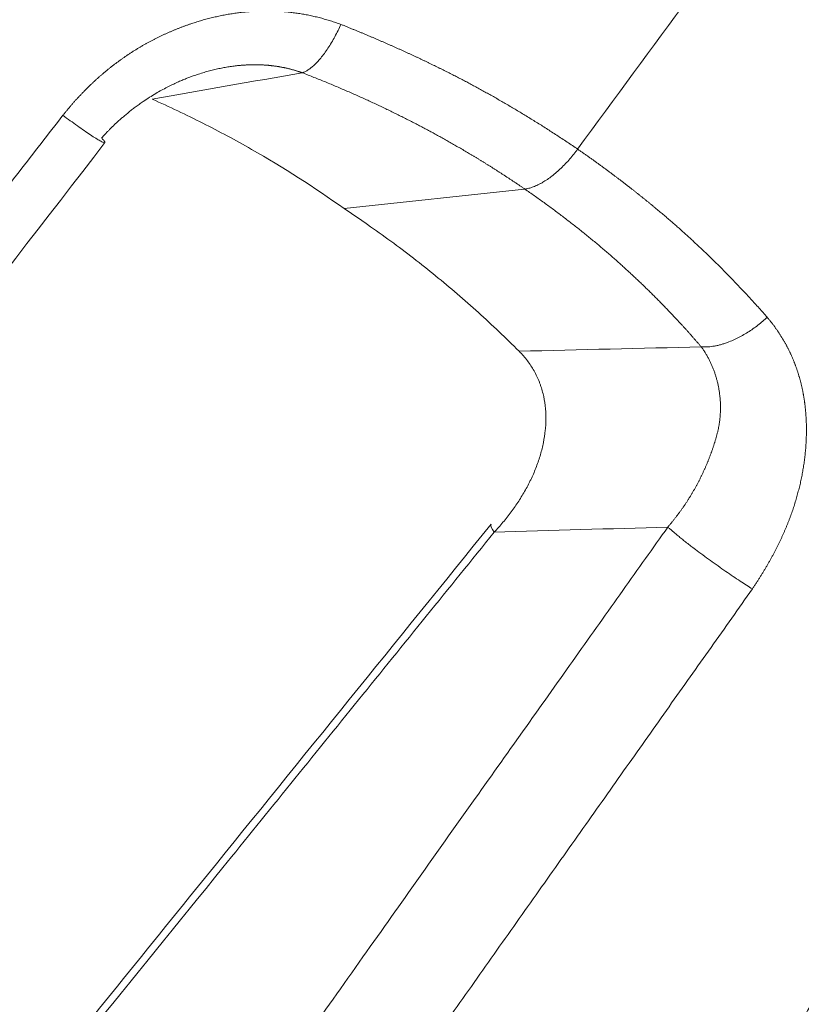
# Model space of a CAD drawing. Header units: millimetres. Extents: x 0 to 594, y 0 to 420.
# Tile 130 of 256: x 220.95 to 222.02, y 315.89 to 317.24. Entities that reach past the tile are written whole.
import ezdxf

# ---------------------------------------------------------------- set-up
doc = ezdxf.new("R2010")
doc.units = ezdxf.units.MM
doc.layers.add('1', color=7, linetype='Continuous', true_color=0xffffff)

msp = doc.modelspace()

# ---------------------------------------------------------------- linework, layer by layer
at = {"layer": '1', "color": 155, "linetype": 'Continuous', "lineweight": 18}
msp.add_line((221.643, 317.0118), (221.3952, 316.9849), dxfattribs=at)
at = {"layer": '1', "color": 155, "linetype": 'Continuous', "lineweight": 13}
msp.add_ellipse((218.5069, 310.604), major_axis=(0.0064, -8.51), ratio=0.848592, start_param=2.244558, end_param=3.648116, dxfattribs=at)
at = {"layer": '1', "color": 155, "linetype": 'Continuous', "lineweight": 18}
msp.add_ellipse((221.6476, 316.5106), major_axis=(-0.0505, 0.0409), ratio=0.175783, start_param=0.021314, end_param=0.567058, dxfattribs=at)
for points, knots in [([(225.7308, 310.666), (225.7308, 310.7834), (225.7237, 311.179), (225.6663, 311.8518), (225.5291, 312.6743), (225.3235, 313.4786), (225.0521, 314.2571), (224.717, 315.0028), (224.321, 315.7085), (223.8678, 316.3677), (223.3613, 316.9741), (222.8064, 317.5218), (222.2083, 318.0056), (221.5728, 318.4209), (220.9061, 318.764), (220.2147, 319.0319), (219.5052, 319.2223), (218.7843, 319.3341), (218.0586, 319.3666), (217.3345, 319.3198), (216.6186, 319.1945), (215.9168, 318.9922), (215.2358, 318.7139), (214.7181, 318.439), (214.4311, 318.2556), (214.3546, 318.2045)], [0, 0, 0, 0, 0.019546, 0.066006, 0.112492, 0.158986, 0.205482, 0.251967, 0.298427, 0.344843, 0.391192, 0.437447, 0.483582, 0.529572, 0.575399, 0.621057, 0.666552, 0.711905, 0.75715, 0.802334, 0.847495, 0.892678, 0.93793, 0.983291, 1, 1, 1, 1]), ([(221.4661, 317.8589), (221.4925, 317.8512), (221.5186, 317.843), (221.5701, 317.8257), (221.5957, 317.8165), (221.6462, 317.7972), (221.6712, 317.787), (221.7207, 317.7657), (221.7697, 317.7435), (221.8419, 317.7072), (221.9128, 317.668), (221.9824, 317.6259), (222.028, 317.5958), (222.0619, 317.5725), (222.0787, 317.5607), (222.0954, 317.5486), (222.1038, 317.5425), (222.1066, 317.5405), (222.1121, 317.5364), (222.137, 317.5179), (222.1833, 317.4819), (222.2467, 317.4287), (222.3082, 317.373), (222.3478, 317.3342), (222.3867, 317.2946), (222.4058, 317.2744), (222.4432, 317.2332), (222.4616, 317.2121), (222.4975, 317.1693), (222.5151, 317.1474), (222.5322, 317.1251)], [0, 0, 0, 0, 0.0625, 0.0625, 0.125, 0.125, 0.1875, 0.1875, 0.25, 0.3125, 0.375, 0.4375, 0.5, 0.5, 0.53125, 0.546875, 0.546875, 0.554688, 0.554688, 0.5625, 0.625, 0.6875, 0.75, 0.8125, 0.8125, 0.875, 0.875, 0.9375, 0.9375, 1, 1, 1, 1]), ([(221.2686, 317.1825), (221.2682, 317.1824), (221.2673, 317.1824), (221.2659, 317.1824), (221.2644, 317.1823), (221.2629, 317.1823), (221.2614, 317.1822), (221.2599, 317.1821), (221.2584, 317.182), (221.2569, 317.1819), (221.2554, 317.1818), (221.2539, 317.1817), (221.2507, 317.1814), (221.2458, 317.1809), (221.239, 317.18), (221.2321, 317.1788), (221.225, 317.1775), (221.2178, 317.1759), (221.2105, 317.1741), (221.203, 317.172), (221.1955, 317.1696), (221.1889, 317.1674), (221.1832, 317.1653), (221.1781, 317.1633), (221.1724, 317.161), (221.1662, 317.1583), (221.1594, 317.1551), (221.1522, 317.1515), (221.1445, 317.1475), (221.1365, 317.1429), (221.128, 317.1377), (221.1204, 317.1327), (221.1139, 317.1281), (221.1086, 317.1243), (221.1036, 317.1205), (221.0989, 317.1167), (221.0945, 317.113), (221.0902, 317.1094), (221.0863, 317.1059), (221.0825, 317.1025), (221.079, 317.0992), (221.0758, 317.096), (221.0727, 317.0929), (221.0698, 317.09), (221.0672, 317.0871), (221.0647, 317.0845), (221.0631, 317.0827), (221.0623, 317.0818)], [0, 0, 0, 0, 0.005347, 0.011705, 0.018058, 0.024405, 0.030747, 0.037084, 0.043415, 0.049741, 0.056061, 0.062376, 0.068685, 0.096839, 0.125724, 0.155339, 0.185682, 0.216748, 0.248533, 0.281031, 0.314233, 0.348131, 0.368493, 0.391617, 0.417495, 0.446116, 0.477464, 0.511517, 0.548246, 0.587615, 0.629579, 0.674083, 0.702954, 0.730778, 0.75756, 0.783303, 0.808015, 0.831701, 0.854369, 0.876026, 0.896681, 0.91634, 0.935012, 0.952707, 0.96943, 0.985192, 1, 1, 1, 1]), ([(221.1319, 317.1352), (221.1554, 317.1247), (221.1785, 317.1138), (221.2239, 317.0908), (221.2462, 317.0788), (221.3121, 317.0412), (221.3544, 317.0141), (221.3952, 316.9849)], [0, 0, 0, 0, 0.25, 0.25, 0.5, 0.5, 1, 1, 1, 1]), ([(218.4474, 313.6686), (218.5067, 313.7459), (218.6481, 313.9301), (218.85, 314.1931), (219.0549, 314.46), (219.2411, 314.7024), (219.43, 314.9484), (219.6325, 315.2119), (219.846, 315.4897), (220.0636, 315.7728), (220.307, 316.0892), (220.639, 316.5206), (220.9038, 316.8641), (221.067, 317.0755)], [0, 0, 0, 0, 0.068055, 0.162072, 0.231417, 0.302927, 0.375424, 0.447923, 0.53491, 0.619977, 0.697181, 0.813559, 1, 1, 1, 1]), ([(221.3952, 316.9849), (221.4006, 316.9813), (221.4061, 316.9776), (221.4169, 316.9703), (221.4222, 316.9666), (221.4383, 316.9554), (221.4701, 316.9327), (221.5008, 316.9089), (221.5408, 316.8763), (221.5604, 316.8595), (221.5986, 316.8249), (221.6173, 316.8072), (221.6355, 316.789)], [0, 0, 0, 0, 0.0625, 0.0625, 0.125, 0.125, 0.25, 0.5, 0.5, 0.75, 0.75, 1, 1, 1, 1]), ([(221.6355, 316.789), (221.6396, 316.7849), (221.6434, 316.7805), (221.6502, 316.7715), (221.6563, 316.7621), (221.6611, 316.752), (221.6635, 316.746), (221.6637, 316.7454), (221.6642, 316.7441), (221.6649, 316.7421), (221.6665, 316.7374), (221.6676, 316.7334), (221.6696, 316.7253), (221.6706, 316.7198), (221.6719, 316.7087), (221.6722, 316.7031), (221.6722, 316.696), (221.6722, 316.6946), (221.6722, 316.6925), (221.6721, 316.6918), (221.6721, 316.6903), (221.6719, 316.6868), (221.6717, 316.6832), (221.6708, 316.6748), (221.6699, 316.6692), (221.6677, 316.658), (221.6664, 316.6525), (221.6631, 316.6415), (221.6613, 316.636), (221.6571, 316.6251), (221.6548, 316.6197), (221.6517, 316.613), (221.651, 316.6117), (221.6497, 316.609), (221.6477, 316.605), (221.6456, 316.6011), (221.6412, 316.5933), (221.6381, 316.5882), (221.6316, 316.5782), (221.6248, 316.5683), (221.6135, 316.554), (221.6053, 316.5448), (221.6011, 316.5403)], [0, 0, 0, 0, 0.0625, 0.0625, 0.125, 0.1875, 0.1875, 0.195313, 0.195313, 0.203125, 0.21875, 0.25, 0.25, 0.3125, 0.3125, 0.375, 0.375, 0.390625, 0.390625, 0.398438, 0.398438, 0.40625, 0.4375, 0.4375, 0.5, 0.5, 0.5625, 0.5625, 0.625, 0.625, 0.6875, 0.6875, 0.703125, 0.703125, 0.71875, 0.75, 0.75, 0.8125, 0.8125, 0.875, 0.9375, 1, 1, 1, 1]), ([(220.0252, 312.3535), (220.0305, 312.3629), (220.0421, 312.3834), (220.0599, 312.4151), (220.0787, 312.4484), (220.0976, 312.4818), (220.1165, 312.5153), (220.1354, 312.5489), (220.1544, 312.5826), (220.1735, 312.6163), (220.1926, 312.6501), (220.2117, 312.684), (220.2309, 312.718), (220.2502, 312.752), (220.2695, 312.7861), (220.2888, 312.8203), (220.3082, 312.8546), (220.3277, 312.8889), (220.3472, 312.9234), (220.3667, 312.9579), (220.3863, 312.9925), (220.4059, 313.0271), (220.4256, 313.0619), (220.4454, 313.0967), (220.4652, 313.1316), (220.485, 313.1665), (220.5049, 313.2016), (220.5248, 313.2367), (220.5448, 313.2719), (220.5648, 313.3072), (220.5849, 313.3426), (220.6051, 313.378), (220.6252, 313.4135), (220.6455, 313.4491), (220.6657, 313.4848), (220.6861, 313.5205), (220.7064, 313.5563), (220.7269, 313.5922), (220.7473, 313.6282), (220.7678, 313.6643), (220.7884, 313.7004), (220.809, 313.7366), (220.8297, 313.7729), (220.8504, 313.8093), (220.8712, 313.8457), (220.892, 313.8822), (220.9128, 313.9188), (220.9337, 313.9555), (220.9547, 313.9923), (220.9838, 314.0433), (221.021, 314.1086), (221.0664, 314.1881), (221.1117, 314.2677), (221.1571, 314.3472), (221.2024, 314.4267), (221.2478, 314.5062), (221.2931, 314.5857), (221.3384, 314.6653), (221.3838, 314.7448), (221.4291, 314.8243), (221.4745, 314.9038), (221.5198, 314.9833), (221.5652, 315.0628), (221.6105, 315.1424), (221.6558, 315.2219), (221.6937, 315.2883), (221.724, 315.3415), (221.7468, 315.3815), (221.7696, 315.4215), (221.7923, 315.4613), (221.8149, 315.5011), (221.8374, 315.5408), (221.8599, 315.5803), (221.8823, 315.6198), (221.9046, 315.6592), (221.9269, 315.6985), (221.9491, 315.7377), (221.9712, 315.7768), (221.9933, 315.8158), (222.0153, 315.8547), (222.0372, 315.8935), (222.0591, 315.9322), (222.0809, 315.9708), (222.1026, 316.0094), (222.1243, 316.0478), (222.1459, 316.0861), (222.1674, 316.1244), (222.1889, 316.1625), (222.2103, 316.2006), (222.2316, 316.2385), (222.2529, 316.2764), (222.2741, 316.3141), (222.2953, 316.3518), (222.3163, 316.3894), (222.3373, 316.4268), (222.3583, 316.4642), (222.3792, 316.5015), (222.4, 316.5387), (222.4138, 316.5634), (222.4208, 316.5758)], [0, 0, 0, 0, 0.006697, 0.014571, 0.022464, 0.030375, 0.038304, 0.046252, 0.054219, 0.062204, 0.070208, 0.078231, 0.086272, 0.094331, 0.102409, 0.110506, 0.118622, 0.126755, 0.134908, 0.143079, 0.151269, 0.159477, 0.167704, 0.17595, 0.184214, 0.192497, 0.200798, 0.209118, 0.217457, 0.225814, 0.23419, 0.242584, 0.250997, 0.259429, 0.26788, 0.276349, 0.284836, 0.293343, 0.301868, 0.310411, 0.318974, 0.327555, 0.336154, 0.344773, 0.35341, 0.362065, 0.37074, 0.379433, 0.388144, 0.396875, 0.415724, 0.434573, 0.453421, 0.47227, 0.491118, 0.509966, 0.528814, 0.547662, 0.56651, 0.585357, 0.604204, 0.623051, 0.641898, 0.660744, 0.679591, 0.698437, 0.707951, 0.717441, 0.726908, 0.736352, 0.745772, 0.755169, 0.764542, 0.773892, 0.783218, 0.792522, 0.801801, 0.811057, 0.82029, 0.829499, 0.838685, 0.847847, 0.856986, 0.866101, 0.875193, 0.884261, 0.893306, 0.902327, 0.911324, 0.920298, 0.929248, 0.938175, 0.947078, 0.955958, 0.964813, 0.973646, 0.982454, 0.991239, 1, 1, 1, 1]), ([(222.437, 316.58), (222.4305, 316.5685), (222.4176, 316.5454), (222.3981, 316.5108), (222.3785, 316.4761), (222.3588, 316.4412), (222.3391, 316.4063), (222.3194, 316.3712), (222.2995, 316.336), (222.2796, 316.3007), (222.2596, 316.2654), (222.2396, 316.2299), (222.2194, 316.1942), (222.1992, 316.1585), (222.179, 316.1227), (222.1586, 316.0867), (222.1382, 316.0507), (222.1178, 316.0145), (222.0972, 315.9782), (222.0766, 315.9418), (222.056, 315.9053), (222.0352, 315.8687), (222.0144, 315.832), (221.9935, 315.7952), (221.9726, 315.7582), (221.9516, 315.7212), (221.9305, 315.684), (221.9094, 315.6467), (221.8881, 315.6094), (221.8669, 315.5719), (221.8455, 315.5343), (221.8241, 315.4965), (221.8026, 315.4587), (221.781, 315.4208), (221.7594, 315.3827), (221.7377, 315.3446), (221.7123, 315.2998), (221.6818, 315.2463), (221.6451, 315.1818), (221.6046, 315.1107), (221.5604, 315.0329), (221.5123, 314.9485), (221.4604, 314.8575), (221.4068, 314.7634), (221.3705, 314.6997), (221.3528, 314.6685)], [0, 0, 0, 0, 0.017998, 0.036056, 0.054174, 0.072353, 0.090591, 0.10889, 0.127249, 0.145668, 0.164147, 0.182686, 0.201286, 0.219945, 0.238665, 0.257445, 0.276285, 0.295185, 0.314146, 0.333166, 0.352247, 0.371388, 0.390589, 0.40985, 0.429172, 0.448553, 0.467995, 0.487497, 0.507059, 0.526681, 0.546364, 0.566107, 0.58591, 0.605773, 0.625696, 0.64568, 0.665723, 0.696015, 0.729793, 0.767058, 0.807808, 0.852045, 0.899768, 0.950977, 1, 1, 1, 1]), ([(221.5969, 316.5513), (221.4672, 316.3909), (221.2496, 316.1217), (220.9671, 315.7725), (220.7475, 315.501), (220.548, 315.2544), (220.3456, 315.0041), (220.1287, 314.7359), (219.9001, 314.453), (219.6671, 314.1647), (219.4067, 313.8423), (219.206, 313.5936), (219.0775, 313.4342), (219.0577, 313.4096)], [0, 0, 0, 0, 0.15321, 0.257043, 0.333622, 0.412592, 0.492649, 0.572705, 0.668773, 0.762733, 0.848005, 0.976512, 1, 1, 1, 1])]:
    msp.add_open_spline(points, degree=3, knots=knots, dxfattribs=at)
msp.add_open_spline([(221.7158, 317.0666), (221.8181, 317.206), (221.9204, 317.3454), (222.0228, 317.4848)], degree=3, dxfattribs=at)
at = {"layer": '1', "color": 155, "linetype": 'Continuous', "lineweight": 13}
for points, knots in [([(221.0093, 317.113), (221.0097, 317.1136), (221.0106, 317.1147), (221.012, 317.1164), (221.0134, 317.1181), (221.0147, 317.1197), (221.0161, 317.1214), (221.0175, 317.123), (221.0188, 317.1247), (221.0202, 317.1263), (221.0216, 317.1279), (221.023, 317.1295), (221.0244, 317.1311), (221.0258, 317.1327), (221.0272, 317.1343), (221.0287, 317.1358), (221.0301, 317.1374), (221.0315, 317.1389), (221.033, 317.1404), (221.0344, 317.142), (221.0359, 317.1435), (221.0373, 317.145), (221.0388, 317.1465), (221.0402, 317.148), (221.0417, 317.1494), (221.0432, 317.1509), (221.0447, 317.1524), (221.0461, 317.1538), (221.0476, 317.1552), (221.0491, 317.1567), (221.0506, 317.1581), (221.0521, 317.1595), (221.0537, 317.1609), (221.0552, 317.1623), (221.0567, 317.1636), (221.0582, 317.165), (221.0598, 317.1664), (221.0613, 317.1677), (221.0629, 317.169), (221.0644, 317.1704), (221.066, 317.1717), (221.0675, 317.173), (221.0691, 317.1743), (221.0707, 317.1756), (221.0723, 317.1769), (221.0738, 317.1781), (221.0754, 317.1794), (221.077, 317.1806), (221.0786, 317.1819), (221.0802, 317.1831), (221.0818, 317.1843), (221.0835, 317.1855), (221.0851, 317.1867), (221.0867, 317.1879), (221.0883, 317.1891), (221.09, 317.1903), (221.0916, 317.1914), (221.0933, 317.1926), (221.0949, 317.1937), (221.0966, 317.1949), (221.0982, 317.196), (221.0999, 317.1971), (221.1016, 317.1982), (221.1032, 317.1993), (221.1049, 317.2004), (221.1066, 317.2014), (221.1083, 317.2025), (221.11, 317.2036), (221.1117, 317.2046), (221.1134, 317.2056), (221.1151, 317.2067), (221.1169, 317.2077), (221.1186, 317.2087), (221.1203, 317.2097), (221.122, 317.2107), (221.1238, 317.2116), (221.1255, 317.2126), (221.1273, 317.2136), (221.129, 317.2145), (221.1308, 317.2154), (221.1326, 317.2164), (221.1343, 317.2173), (221.1361, 317.2182), (221.1379, 317.2191), (221.1397, 317.22), (221.1414, 317.2209), (221.1432, 317.2217), (221.145, 317.2226), (221.1468, 317.2234), (221.1486, 317.2243), (221.1505, 317.2251), (221.1523, 317.2259), (221.1541, 317.2267), (221.1559, 317.2275), (221.1578, 317.2283), (221.1596, 317.2291), (221.1614, 317.2299), (221.1633, 317.2306), (221.1651, 317.2314), (221.167, 317.2321), (221.1689, 317.2328), (221.1707, 317.2336), (221.1726, 317.2343), (221.1745, 317.235), (221.1763, 317.2357), (221.1782, 317.2363), (221.1801, 317.237), (221.182, 317.2377), (221.1845, 317.2385), (221.1875, 317.2395), (221.1911, 317.2407), (221.1947, 317.2418), (221.1983, 317.2429), (221.2019, 317.244), (221.2055, 317.245), (221.2091, 317.2459), (221.2127, 317.2468), (221.2163, 317.2477), (221.2199, 317.2485), (221.2235, 317.2493), (221.2271, 317.2501), (221.2307, 317.2508), (221.2343, 317.2514), (221.2379, 317.2521), (221.2415, 317.2526), (221.2451, 317.2532), (221.2487, 317.2537), (221.2523, 317.2541), (221.2559, 317.2545), (221.2595, 317.2549), (221.2631, 317.2552), (221.2666, 317.2555), (221.2702, 317.2558), (221.2738, 317.2559), (221.2774, 317.2561), (221.281, 317.2562), (221.2845, 317.2563), (221.2881, 317.2563), (221.2917, 317.2563), (221.2952, 317.2562), (221.2988, 317.2561), (221.3024, 317.256), (221.306, 317.2558), (221.3095, 317.2556), (221.3131, 317.2553), (221.3166, 317.2549), (221.3202, 317.2546), (221.3237, 317.2542), (221.3273, 317.2537), (221.3309, 317.2532), (221.3344, 317.2527), (221.338, 317.2521), (221.3415, 317.2515), (221.345, 317.2508), (221.3486, 317.2501), (221.3521, 317.2493), (221.3557, 317.2485), (221.3592, 317.2476), (221.3627, 317.2467), (221.3662, 317.2458), (221.3698, 317.2448), (221.3733, 317.2437), (221.3768, 317.2427), (221.3803, 317.2415), (221.3839, 317.2404), (221.3874, 317.2391), (221.3897, 317.2383), (221.3909, 317.2379)], [0, 0, 0, 0, 0.004954, 0.009897, 0.014831, 0.019755, 0.024669, 0.029573, 0.034468, 0.039353, 0.04423, 0.049097, 0.053956, 0.058805, 0.063647, 0.068479, 0.073303, 0.078119, 0.082927, 0.087727, 0.092519, 0.097304, 0.102081, 0.10685, 0.111613, 0.116368, 0.121116, 0.125857, 0.130592, 0.13532, 0.140042, 0.144757, 0.149466, 0.15417, 0.158867, 0.163559, 0.168244, 0.172925, 0.1776, 0.18227, 0.186935, 0.191595, 0.196251, 0.200901, 0.205547, 0.210189, 0.214827, 0.21946, 0.22409, 0.228716, 0.233338, 0.237956, 0.242572, 0.247184, 0.251792, 0.256398, 0.261001, 0.265602, 0.270199, 0.274795, 0.279388, 0.283978, 0.288567, 0.293154, 0.297739, 0.302323, 0.306905, 0.311486, 0.316065, 0.320644, 0.325221, 0.329798, 0.334374, 0.33895, 0.343525, 0.3481, 0.352675, 0.35725, 0.361825, 0.3664, 0.370975, 0.375552, 0.380128, 0.384706, 0.389285, 0.393865, 0.398445, 0.403028, 0.407611, 0.412197, 0.416784, 0.421373, 0.425964, 0.430557, 0.435152, 0.43975, 0.44435, 0.448953, 0.453559, 0.458168, 0.462779, 0.467394, 0.472012, 0.476634, 0.481259, 0.485888, 0.490521, 0.495157, 0.499798, 0.508593, 0.517362, 0.526105, 0.534824, 0.543519, 0.552192, 0.560843, 0.569474, 0.578084, 0.586677, 0.595251, 0.603809, 0.612352, 0.620881, 0.629396, 0.637899, 0.646391, 0.654873, 0.663346, 0.671812, 0.680271, 0.688725, 0.697175, 0.705622, 0.714067, 0.722511, 0.730956, 0.739404, 0.747854, 0.756308, 0.764769, 0.773236, 0.781711, 0.790196, 0.798691, 0.807198, 0.815719, 0.824254, 0.832804, 0.841372, 0.849958, 0.858564, 0.867191, 0.87584, 0.884513, 0.893211, 0.901935, 0.910686, 0.919466, 0.928277, 0.937119, 0.945993, 0.954902, 0.963845, 0.972826, 0.981844, 0.990902, 1, 1, 1, 1]), ([(221.3909, 317.2379), (221.3923, 317.2373), (221.3951, 317.2362), (221.3993, 317.2345), (221.4034, 317.2328), (221.4076, 317.2311), (221.4117, 317.2294), (221.4158, 317.2277), (221.4199, 317.2261), (221.4239, 317.2244), (221.4279, 317.2227), (221.4319, 317.221), (221.4359, 317.2193), (221.4399, 317.2176), (221.4438, 317.2159), (221.4477, 317.2142), (221.4516, 317.2125), (221.4554, 317.2108), (221.4593, 317.2091), (221.4631, 317.2075), (221.4668, 317.2058), (221.4706, 317.2041), (221.4743, 317.2024), (221.4781, 317.2007), (221.4818, 317.199), (221.4854, 317.1973), (221.4891, 317.1956), (221.4927, 317.1939), (221.4963, 317.1923), (221.4999, 317.1906), (221.5034, 317.1889), (221.5069, 317.1872), (221.5104, 317.1855), (221.5139, 317.1838), (221.5174, 317.1821), (221.5208, 317.1805), (221.5242, 317.1788), (221.5276, 317.1771), (221.531, 317.1754), (221.5344, 317.1738), (221.5377, 317.1721), (221.541, 317.1704), (221.5443, 317.1687), (221.5475, 317.1671), (221.5508, 317.1654), (221.554, 317.1637), (221.5572, 317.1621), (221.5614, 317.1599), (221.5666, 317.1571), (221.5729, 317.1537), (221.5792, 317.1503), (221.5856, 317.1468), (221.592, 317.1432), (221.5985, 317.1396), (221.605, 317.1359), (221.6116, 317.1321), (221.6182, 317.1283), (221.6249, 317.1243), (221.6316, 317.1203), (221.6384, 317.1163), (221.6452, 317.1121), (221.6521, 317.1079), (221.659, 317.1036), (221.666, 317.0993), (221.673, 317.0948), (221.68, 317.0903), (221.6871, 317.0857), (221.6942, 317.0811), (221.7014, 317.0763), (221.7086, 317.0715), (221.7134, 317.0682), (221.7158, 317.0666)], [0, 0, 0, 0, 0.012041, 0.024029, 0.035963, 0.047845, 0.059674, 0.07145, 0.083173, 0.094844, 0.106462, 0.118027, 0.12954, 0.141001, 0.152409, 0.163765, 0.175068, 0.18632, 0.19752, 0.208667, 0.219763, 0.230807, 0.241799, 0.25274, 0.263629, 0.274467, 0.285253, 0.295987, 0.306671, 0.317303, 0.327884, 0.338414, 0.348892, 0.35932, 0.369697, 0.380024, 0.390299, 0.400524, 0.410698, 0.420822, 0.430895, 0.440918, 0.450891, 0.460813, 0.470685, 0.480507, 0.490279, 0.500001, 0.519132, 0.538497, 0.558098, 0.577935, 0.598007, 0.618316, 0.638861, 0.659643, 0.680662, 0.701918, 0.723413, 0.745145, 0.767115, 0.789324, 0.811773, 0.83446, 0.857387, 0.880554, 0.903961, 0.927609, 0.951498, 0.975628, 1, 1, 1, 1]), ([(221.3378, 317.1715), (221.3374, 317.1716), (221.3365, 317.172), (221.335, 317.1725), (221.3336, 317.1729), (221.3322, 317.1734), (221.3308, 317.1738), (221.3294, 317.1743), (221.328, 317.1747), (221.3265, 317.1751), (221.3251, 317.1755), (221.3237, 317.1759), (221.3222, 317.1763), (221.3208, 317.1767), (221.3193, 317.177), (221.3179, 317.1774), (221.3164, 317.1777), (221.315, 317.178), (221.3135, 317.1784), (221.312, 317.1787), (221.3106, 317.1789), (221.3091, 317.1792), (221.3076, 317.1795), (221.3062, 317.1797), (221.3047, 317.18), (221.3032, 317.1802), (221.3017, 317.1804), (221.3002, 317.1806), (221.2988, 317.1808), (221.2973, 317.181), (221.2958, 317.1812), (221.2943, 317.1814), (221.2928, 317.1815), (221.2913, 317.1817), (221.2898, 317.1818), (221.2883, 317.1819), (221.2868, 317.182), (221.2853, 317.1821), (221.2838, 317.1822), (221.2823, 317.1823), (221.2808, 317.1823), (221.2793, 317.1824), (221.2778, 317.1824), (221.2763, 317.1825), (221.2748, 317.1825), (221.2734, 317.1825), (221.2719, 317.1825), (221.2704, 317.1825), (221.2693, 317.1825), (221.2687, 317.1825), (221.2686, 317.1825)], [0, 0, 0, 0, 0.021291, 0.042587, 0.063886, 0.085189, 0.106494, 0.127801, 0.149109, 0.170418, 0.191728, 0.213037, 0.234345, 0.255651, 0.276956, 0.298258, 0.319557, 0.340853, 0.362144, 0.383431, 0.404713, 0.425989, 0.447259, 0.468522, 0.489778, 0.511026, 0.532267, 0.553499, 0.574721, 0.595935, 0.617138, 0.638331, 0.659514, 0.680685, 0.701844, 0.722992, 0.744127, 0.76525, 0.786359, 0.807455, 0.828537, 0.849605, 0.870658, 0.891697, 0.912721, 0.933729, 0.954721, 0.975697, 0.996657, 1, 1, 1, 1]), ([(221.6431, 317.0118), (221.642, 317.0126), (221.6399, 317.0141), (221.6366, 317.0163), (221.6334, 317.0185), (221.6301, 317.0206), (221.6269, 317.0228), (221.6236, 317.025), (221.6204, 317.0271), (221.6172, 317.0292), (221.614, 317.0313), (221.6107, 317.0334), (221.6075, 317.0355), (221.6043, 317.0375), (221.6011, 317.0396), (221.5979, 317.0416), (221.5947, 317.0436), (221.5915, 317.0456), (221.5883, 317.0476), (221.5851, 317.0496), (221.5819, 317.0516), (221.5787, 317.0535), (221.5755, 317.0554), (221.5723, 317.0574), (221.5691, 317.0593), (221.566, 317.0612), (221.5628, 317.063), (221.5596, 317.0649), (221.5565, 317.0668), (221.5533, 317.0686), (221.5502, 317.0704), (221.547, 317.0722), (221.5439, 317.074), (221.5407, 317.0758), (221.5376, 317.0776), (221.5345, 317.0794), (221.5314, 317.0811), (221.5282, 317.0828), (221.5251, 317.0846), (221.522, 317.0863), (221.5189, 317.088), (221.5158, 317.0897), (221.5127, 317.0913), (221.5096, 317.093), (221.5065, 317.0946), (221.5034, 317.0963), (221.5003, 317.0979), (221.4961, 317.1001), (221.4908, 317.1029), (221.4843, 317.1062), (221.4777, 317.1095), (221.471, 317.1129), (221.4643, 317.1162), (221.4574, 317.1195), (221.4506, 317.1229), (221.4436, 317.1262), (221.4365, 317.1295), (221.4294, 317.1328), (221.4222, 317.1361), (221.4149, 317.1393), (221.4076, 317.1426), (221.4001, 317.1459), (221.3926, 317.1491), (221.385, 317.1524), (221.3774, 317.1556), (221.3696, 317.1588), (221.3618, 317.162), (221.3539, 317.1652), (221.3459, 317.1683), (221.3405, 317.1704), (221.3379, 317.1715)], [0, 0, 0, 0, 0.011712, 0.023384, 0.035018, 0.046614, 0.05817, 0.069688, 0.081168, 0.092609, 0.104013, 0.115378, 0.126705, 0.137994, 0.149246, 0.16046, 0.171636, 0.182775, 0.193877, 0.204941, 0.215968, 0.226959, 0.237912, 0.248828, 0.259708, 0.270551, 0.281357, 0.292127, 0.302861, 0.313558, 0.324219, 0.334844, 0.345433, 0.355986, 0.366503, 0.376984, 0.38743, 0.39784, 0.408214, 0.418553, 0.428857, 0.439125, 0.449359, 0.459557, 0.46972, 0.479848, 0.489942, 0.5, 0.521017, 0.542194, 0.56353, 0.585026, 0.606683, 0.6285, 0.65048, 0.672622, 0.694927, 0.717395, 0.740027, 0.762824, 0.785787, 0.808915, 0.83221, 0.855673, 0.879303, 0.903102, 0.927071, 0.951209, 0.975519, 1, 1, 1, 1]), ([(218.3725, 313.6881), (218.3946, 313.717), (218.4523, 313.7921), (218.545, 313.9129), (218.65, 314.0497), (218.7535, 314.1844), (218.8553, 314.3171), (218.9555, 314.4476), (219.0542, 314.5761), (219.1513, 314.7024), (219.2467, 314.8267), (219.3406, 314.9488), (219.4329, 315.0689), (219.5236, 315.1869), (219.61, 315.2993), (219.6924, 315.4064), (219.771, 315.5085), (219.8484, 315.6092), (219.9249, 315.7086), (220.0004, 315.8066), (220.0748, 315.9032), (220.1482, 315.9985), (220.2205, 316.0924), (220.2919, 316.1849), (220.3622, 316.2761), (220.4315, 316.3659), (220.4998, 316.4544), (220.567, 316.5414), (220.6332, 316.6271), (220.6984, 316.7115), (220.7626, 316.7944), (220.8257, 316.876), (220.8878, 316.9562), (220.9489, 317.0351), (220.9893, 317.0872), (221.0093, 317.113)], [0, 0, 0, 0, 0.025236, 0.065746, 0.105647, 0.14494, 0.183625, 0.221702, 0.25917, 0.29603, 0.332281, 0.367923, 0.402957, 0.437381, 0.471197, 0.501386, 0.531181, 0.560582, 0.589589, 0.618202, 0.64642, 0.674244, 0.701673, 0.728707, 0.755347, 0.781592, 0.807441, 0.832896, 0.857955, 0.882618, 0.906886, 0.930759, 0.954235, 0.977316, 1, 1, 1, 1]), ([(221.7158, 317.0666), (221.717, 317.0658), (221.7194, 317.0641), (221.7229, 317.0616), (221.7265, 317.0591), (221.73, 317.0566), (221.7335, 317.0541), (221.7369, 317.0517), (221.7404, 317.0492), (221.7438, 317.0467), (221.7472, 317.0443), (221.7505, 317.0418), (221.7539, 317.0394), (221.7572, 317.0369), (221.7604, 317.0345), (221.7637, 317.0321), (221.7669, 317.0296), (221.7701, 317.0272), (221.7733, 317.0248), (221.7765, 317.0224), (221.7796, 317.02), (221.7827, 317.0176), (221.7858, 317.0152), (221.7888, 317.0128), (221.7919, 317.0105), (221.7949, 317.0081), (221.7979, 317.0057), (221.8008, 317.0034), (221.8037, 317.001), (221.8067, 316.9987), (221.8095, 316.9964), (221.8124, 316.994), (221.8152, 316.9917), (221.8181, 316.9894), (221.8209, 316.9871), (221.8236, 316.9848), (221.8264, 316.9825), (221.8291, 316.9802), (221.8318, 316.978), (221.8345, 316.9757), (221.8371, 316.9734), (221.8397, 316.9712), (221.8423, 316.9689), (221.8449, 316.9667), (221.8475, 316.9645), (221.85, 316.9622), (221.8525, 316.96), (221.856, 316.957), (221.8603, 316.9531), (221.8657, 316.9483), (221.871, 316.9434), (221.8764, 316.9384), (221.8818, 316.9334), (221.8872, 316.9282), (221.8926, 316.9231), (221.8981, 316.9178), (221.9035, 316.9124), (221.909, 316.907), (221.9145, 316.9015), (221.9201, 316.8959), (221.9256, 316.8902), (221.9311, 316.8845), (221.9367, 316.8787), (221.9423, 316.8727), (221.9479, 316.8668), (221.9535, 316.8607), (221.9591, 316.8545), (221.9648, 316.8483), (221.9704, 316.842), (221.9742, 316.8377), (221.976, 316.8356)], [0, 0, 0, 0, 0.012215, 0.024369, 0.036463, 0.048497, 0.06047, 0.072384, 0.084237, 0.09603, 0.107763, 0.119435, 0.131048, 0.142601, 0.154094, 0.165527, 0.1769, 0.188213, 0.199467, 0.210661, 0.221795, 0.232869, 0.243884, 0.25484, 0.265736, 0.276572, 0.287349, 0.298066, 0.308724, 0.319323, 0.329863, 0.340343, 0.350764, 0.361126, 0.371429, 0.381672, 0.391857, 0.401982, 0.412049, 0.422057, 0.432005, 0.441895, 0.451726, 0.461498, 0.471211, 0.480866, 0.490462, 0.499999, 0.520381, 0.540982, 0.561802, 0.582843, 0.604105, 0.625588, 0.647294, 0.669223, 0.691375, 0.713751, 0.736353, 0.75918, 0.782233, 0.805513, 0.82902, 0.852756, 0.87672, 0.900914, 0.925339, 0.949994, 0.974881, 1, 1, 1, 1]), ([(221.8855, 316.795), (221.8847, 316.7959), (221.8831, 316.7978), (221.8806, 316.8006), (221.8782, 316.8035), (221.8757, 316.8062), (221.8733, 316.809), (221.8708, 316.8118), (221.8684, 316.8145), (221.8659, 316.8173), (221.8635, 316.82), (221.861, 316.8227), (221.8586, 316.8254), (221.8561, 316.828), (221.8537, 316.8307), (221.8512, 316.8333), (221.8488, 316.8359), (221.8463, 316.8385), (221.8439, 316.8411), (221.8414, 316.8437), (221.839, 316.8463), (221.8365, 316.8488), (221.8341, 316.8513), (221.8316, 316.8538), (221.8292, 316.8563), (221.8267, 316.8588), (221.8243, 316.8613), (221.8218, 316.8637), (221.8194, 316.8662), (221.817, 316.8686), (221.8145, 316.871), (221.8121, 316.8734), (221.8096, 316.8758), (221.8072, 316.8782), (221.8048, 316.8805), (221.8023, 316.8828), (221.7999, 316.8852), (221.7974, 316.8875), (221.795, 316.8898), (221.7926, 316.8921), (221.7902, 316.8943), (221.7877, 316.8966), (221.7853, 316.8988), (221.7829, 316.901), (221.7805, 316.9033), (221.778, 316.9055), (221.7756, 316.9076), (221.7723, 316.9106), (221.7681, 316.9144), (221.7629, 316.9189), (221.7577, 316.9235), (221.7523, 316.9281), (221.7469, 316.9327), (221.7415, 316.9373), (221.7359, 316.9419), (221.7303, 316.9465), (221.7246, 316.9511), (221.7188, 316.9558), (221.7129, 316.9604), (221.707, 316.9651), (221.701, 316.9697), (221.6949, 316.9744), (221.6887, 316.9791), (221.6824, 316.9837), (221.6761, 316.9884), (221.6696, 316.9931), (221.6631, 316.9978), (221.6565, 317.0025), (221.6499, 317.0072), (221.6454, 317.0103), (221.6431, 317.0118)], [0, 0, 0, 0, 0.011796, 0.02355, 0.035262, 0.046932, 0.058559, 0.070145, 0.081689, 0.09319, 0.104651, 0.116069, 0.127446, 0.138782, 0.150076, 0.161328, 0.17254, 0.18371, 0.194839, 0.205927, 0.216975, 0.227981, 0.238946, 0.249871, 0.260755, 0.271598, 0.282401, 0.293163, 0.303884, 0.314566, 0.325207, 0.335808, 0.346368, 0.356889, 0.36737, 0.37781, 0.388211, 0.398572, 0.408893, 0.419174, 0.429416, 0.439618, 0.44978, 0.459903, 0.469987, 0.480031, 0.490035, 0.5, 0.520934, 0.542033, 0.563298, 0.58473, 0.60633, 0.628099, 0.650037, 0.672145, 0.694423, 0.716874, 0.739497, 0.762293, 0.785264, 0.80841, 0.831732, 0.855231, 0.878908, 0.902765, 0.926801, 0.951018, 0.975418, 1, 1, 1, 1]), ([(221.976, 316.8356), (221.9764, 316.8351), (221.9772, 316.8342), (221.9783, 316.8328), (221.9795, 316.8314), (221.9806, 316.83), (221.9817, 316.8286), (221.9828, 316.8272), (221.9839, 316.8258), (221.9849, 316.8244), (221.986, 316.823), (221.987, 316.8216), (221.988, 316.8201), (221.989, 316.8187), (221.99, 316.8172), (221.991, 316.8158), (221.992, 316.8143), (221.993, 316.8129), (221.9939, 316.8114), (221.9948, 316.8099), (221.9958, 316.8084), (221.9967, 316.807), (221.9976, 316.8055), (221.9984, 316.804), (221.9993, 316.8025), (222.0002, 316.801), (222.001, 316.7995), (222.0019, 316.7979), (222.0027, 316.7964), (222.0035, 316.7949), (222.0043, 316.7934), (222.0051, 316.7918), (222.0058, 316.7903), (222.0066, 316.7887), (222.0073, 316.7872), (222.0081, 316.7856), (222.0088, 316.7841), (222.0095, 316.7825), (222.0102, 316.7809), (222.0109, 316.7793), (222.0115, 316.7777), (222.0122, 316.7761), (222.0128, 316.7745), (222.0135, 316.7729), (222.0141, 316.7713), (222.0147, 316.7697), (222.0153, 316.7681), (222.0159, 316.7665), (222.0164, 316.7649), (222.017, 316.7632), (222.0176, 316.7616), (222.0181, 316.7599), (222.0186, 316.7583), (222.0191, 316.7566), (222.0196, 316.755), (222.0201, 316.7533), (222.0206, 316.7516), (222.021, 316.7499), (222.0215, 316.7483), (222.0219, 316.7466), (222.0224, 316.7449), (222.0228, 316.7432), (222.0232, 316.7415), (222.0236, 316.7398), (222.0239, 316.738), (222.0243, 316.7363), (222.0247, 316.7346), (222.025, 316.7329), (222.0253, 316.7311), (222.0257, 316.7294), (222.026, 316.7276), (222.0263, 316.7259), (222.0265, 316.7241), (222.0268, 316.7224), (222.0271, 316.7206), (222.0273, 316.7188), (222.0275, 316.7171), (222.0278, 316.7153), (222.028, 316.7135), (222.0282, 316.7117), (222.0284, 316.7099), (222.0285, 316.7081), (222.0287, 316.7063), (222.0289, 316.7045), (222.029, 316.7026), (222.0291, 316.7008), (222.0293, 316.699), (222.0294, 316.6972), (222.0295, 316.6953), (222.0295, 316.6935), (222.0296, 316.6916), (222.0297, 316.6898), (222.0297, 316.6879), (222.0298, 316.686), (222.0298, 316.6842), (222.0298, 316.6823), (222.0298, 316.6804), (222.0298, 316.6785), (222.0298, 316.6766), (222.0297, 316.6747), (222.0297, 316.6728), (222.0296, 316.6709), (222.0296, 316.669), (222.0295, 316.6671), (222.0294, 316.6652), (222.0293, 316.6632), (222.0292, 316.6613), (222.0291, 316.6594), (222.0289, 316.6569), (222.0286, 316.6538), (222.0283, 316.6501), (222.0279, 316.6464), (222.0275, 316.6427), (222.0271, 316.639), (222.0266, 316.6354), (222.026, 316.6317), (222.0254, 316.628), (222.0248, 316.6243), (222.0241, 316.6206), (222.0234, 316.617), (222.0227, 316.6133), (222.0219, 316.6096), (222.021, 316.6059), (222.0201, 316.6022), (222.0192, 316.5985), (222.0182, 316.5948), (222.0172, 316.5912), (222.0162, 316.5875), (222.0151, 316.5838), (222.014, 316.5801), (222.0128, 316.5764), (222.0116, 316.5727), (222.0103, 316.5691), (222.009, 316.5654), (222.0077, 316.5617), (222.0063, 316.558), (222.0048, 316.5543), (222.0034, 316.5506), (222.0019, 316.547), (222.0003, 316.5433), (221.9987, 316.5396), (221.9971, 316.5359), (221.9954, 316.5322), (221.9937, 316.5286), (221.9919, 316.5249), (221.9901, 316.5212), (221.9883, 316.5175), (221.9864, 316.5139), (221.9845, 316.5102), (221.9825, 316.5065), (221.9805, 316.5028), (221.9784, 316.4992), (221.9763, 316.4955), (221.9742, 316.4918), (221.972, 316.4881), (221.9698, 316.4845), (221.9675, 316.4808), (221.9652, 316.4771), (221.9629, 316.4735), (221.9605, 316.4698), (221.9581, 316.4661), (221.9564, 316.4637), (221.9556, 316.4625)], [0, 0, 0, 0, 0.004873, 0.009734, 0.014585, 0.019425, 0.024254, 0.029073, 0.033882, 0.038681, 0.043471, 0.048251, 0.053021, 0.057783, 0.062536, 0.06728, 0.072016, 0.076744, 0.081464, 0.086176, 0.090881, 0.095579, 0.100269, 0.104953, 0.10963, 0.114301, 0.118965, 0.123624, 0.128277, 0.132924, 0.137566, 0.142203, 0.146836, 0.151463, 0.156087, 0.160706, 0.165321, 0.169932, 0.17454, 0.179145, 0.183746, 0.188345, 0.192941, 0.197534, 0.202125, 0.206715, 0.211302, 0.215888, 0.220472, 0.225055, 0.229637, 0.234219, 0.2388, 0.24338, 0.247961, 0.252541, 0.257122, 0.261703, 0.266285, 0.270868, 0.275452, 0.280037, 0.284624, 0.289212, 0.293802, 0.298395, 0.302989, 0.307586, 0.312186, 0.316788, 0.321394, 0.326003, 0.330615, 0.335231, 0.339851, 0.344474, 0.349102, 0.353734, 0.358371, 0.363013, 0.367659, 0.37231, 0.376967, 0.381629, 0.386297, 0.390971, 0.39565, 0.400336, 0.405028, 0.409726, 0.414431, 0.419143, 0.423862, 0.428588, 0.433321, 0.438062, 0.44281, 0.447567, 0.452331, 0.457103, 0.461883, 0.466672, 0.47147, 0.476276, 0.481091, 0.485915, 0.490748, 0.495591, 0.500443, 0.509618, 0.518784, 0.527942, 0.537094, 0.546239, 0.55538, 0.564518, 0.573653, 0.582787, 0.591921, 0.601055, 0.610192, 0.619332, 0.628475, 0.637625, 0.64678, 0.655943, 0.665115, 0.674296, 0.683488, 0.692693, 0.70191, 0.711141, 0.720387, 0.72965, 0.73893, 0.748229, 0.757547, 0.766885, 0.776246, 0.785629, 0.795036, 0.804468, 0.813927, 0.823412, 0.832926, 0.842469, 0.852042, 0.861646, 0.871283, 0.880954, 0.890659, 0.9004, 0.910178, 0.919993, 0.929847, 0.939741, 0.949676, 0.959653, 0.969673, 0.979736, 0.989845, 1, 1, 1, 1]), ([(221.8396, 316.5475), (221.84, 316.548), (221.8408, 316.549), (221.842, 316.5504), (221.8432, 316.5519), (221.8444, 316.5533), (221.8456, 316.5548), (221.8468, 316.5563), (221.848, 316.5578), (221.8492, 316.5593), (221.8504, 316.5608), (221.8515, 316.5623), (221.8527, 316.5638), (221.8539, 316.5654), (221.855, 316.5669), (221.8561, 316.5684), (221.8573, 316.57), (221.8584, 316.5716), (221.8595, 316.5731), (221.8606, 316.5747), (221.8617, 316.5763), (221.8628, 316.5779), (221.8638, 316.5795), (221.8649, 316.5811), (221.866, 316.5827), (221.867, 316.5844), (221.868, 316.586), (221.8691, 316.5876), (221.8701, 316.5893), (221.8711, 316.5909), (221.8721, 316.5926), (221.8731, 316.5942), (221.8741, 316.5959), (221.875, 316.5976), (221.876, 316.5993), (221.8769, 316.601), (221.8779, 316.6027), (221.8788, 316.6044), (221.8797, 316.6061), (221.8806, 316.6078), (221.8815, 316.6095), (221.8824, 316.6112), (221.8833, 316.6129), (221.8842, 316.6146), (221.885, 316.6164), (221.8859, 316.6181), (221.8867, 316.6198), (221.8875, 316.6216), (221.8883, 316.6233), (221.8891, 316.6251), (221.8899, 316.6268), (221.8907, 316.6286), (221.8915, 316.6303), (221.8922, 316.6321), (221.893, 316.6338), (221.8937, 316.6356), (221.8944, 316.6374), (221.8951, 316.6391), (221.8958, 316.6409), (221.8965, 316.6427), (221.8972, 316.6444), (221.8979, 316.6462), (221.8985, 316.648), (221.8992, 316.6497), (221.8998, 316.6515), (221.9004, 316.6533), (221.901, 316.655), (221.9016, 316.6568), (221.9022, 316.6586), (221.9028, 316.6603), (221.9034, 316.6621), (221.9039, 316.6639), (221.9045, 316.6656), (221.905, 316.6674), (221.9055, 316.6692), (221.906, 316.6709), (221.9065, 316.6727), (221.907, 316.6746), (221.9075, 316.6765), (221.908, 316.6785), (221.9085, 316.6805), (221.9089, 316.6825), (221.9093, 316.6845), (221.9097, 316.6865), (221.91, 316.6886), (221.9103, 316.6906), (221.9106, 316.6927), (221.9109, 316.6948), (221.9111, 316.6969), (221.9113, 316.699), (221.9114, 316.7011), (221.9116, 316.7033), (221.9117, 316.7054), (221.9118, 316.7076), (221.9118, 316.7098), (221.9118, 316.7119), (221.9118, 316.7141), (221.9118, 316.7163), (221.9117, 316.7185), (221.9116, 316.7207), (221.9114, 316.723), (221.9112, 316.7252), (221.911, 316.7274), (221.9107, 316.7296), (221.9105, 316.7319), (221.9101, 316.7341), (221.9098, 316.7363), (221.9094, 316.7386), (221.909, 316.7408), (221.9085, 316.743), (221.908, 316.7452), (221.9075, 316.7475), (221.9069, 316.7497), (221.9063, 316.7519), (221.9056, 316.7541), (221.905, 316.7563), (221.9043, 316.7585), (221.9035, 316.7606), (221.9027, 316.7628), (221.9019, 316.7649), (221.901, 316.7671), (221.9002, 316.7692), (221.8992, 316.7713), (221.8983, 316.7734), (221.8973, 316.7754), (221.8963, 316.7775), (221.8952, 316.7795), (221.8941, 316.7815), (221.893, 316.7835), (221.8918, 316.7855), (221.8906, 316.7875), (221.8894, 316.7894), (221.8881, 316.7913), (221.8868, 316.7931), (221.886, 316.7944), (221.8855, 316.795)], [0, 0, 0, 0, 0.006265, 0.012543, 0.018835, 0.025139, 0.031457, 0.037789, 0.044133, 0.05049, 0.05686, 0.063242, 0.069637, 0.076045, 0.082465, 0.088897, 0.095341, 0.101798, 0.108266, 0.114746, 0.121238, 0.127741, 0.134256, 0.140781, 0.147319, 0.153867, 0.160426, 0.166996, 0.173576, 0.180167, 0.186768, 0.19338, 0.200001, 0.206633, 0.213274, 0.219925, 0.226585, 0.233255, 0.239934, 0.246622, 0.253318, 0.260024, 0.266738, 0.27346, 0.280191, 0.28693, 0.293676, 0.300431, 0.307193, 0.313962, 0.320739, 0.327523, 0.334313, 0.341111, 0.347915, 0.354725, 0.361542, 0.368364, 0.375193, 0.382027, 0.388867, 0.395712, 0.402562, 0.409418, 0.416278, 0.423143, 0.430012, 0.436886, 0.443763, 0.450645, 0.45753, 0.464419, 0.471312, 0.478207, 0.485106, 0.492007, 0.498911, 0.50647, 0.514068, 0.521706, 0.529384, 0.537102, 0.544861, 0.552661, 0.560502, 0.568384, 0.576308, 0.584273, 0.592281, 0.60033, 0.608421, 0.616554, 0.624728, 0.632945, 0.641203, 0.649503, 0.657844, 0.666226, 0.674649, 0.683112, 0.691616, 0.700159, 0.708742, 0.717364, 0.726025, 0.734723, 0.743459, 0.752232, 0.761041, 0.769886, 0.778765, 0.787679, 0.796626, 0.805606, 0.814618, 0.82366, 0.832733, 0.841834, 0.850964, 0.860122, 0.869305, 0.878513, 0.887746, 0.897002, 0.906279, 0.915578, 0.924896, 0.934232, 0.943586, 0.952955, 0.96234, 0.971738, 0.981148, 0.990569, 1, 1, 1, 1]), ([(221.6011, 316.5403), (221.5391, 316.4636), (221.4771, 316.3869), (221.353, 316.2335), (221.291, 316.1568), (221.1049, 315.9267), (220.9808, 315.7734), (220.7327, 315.4666), (220.6087, 315.3132), (220.4226, 315.0832), (220.3606, 315.0065), (220.2365, 314.8531), (220.1745, 314.7764), (219.9885, 314.5463), (219.8644, 314.3928), (219.6785, 314.1626), (219.6165, 314.0859), (219.4925, 313.9324), (219.4305, 313.8556), (219.2682, 313.6546), (219.168, 313.5303), (219.0677, 313.4059)], [0, 0, 0, 0, 0.073428, 0.073428, 0.146856, 0.146856, 0.293713, 0.293713, 0.440569, 0.440569, 0.513997, 0.513997, 0.587425, 0.587425, 0.734282, 0.734282, 0.80771, 0.80771, 0.881138, 0.881138, 1, 1, 1, 1]), ([(221.9556, 316.4625), (221.9462, 316.4492), (221.9273, 316.4225), (221.8988, 316.3822), (221.8701, 316.3416), (221.8411, 316.3007), (221.812, 316.2594), (221.7825, 316.2177), (221.7529, 316.1757), (221.723, 316.1334), (221.6928, 316.0907), (221.6624, 316.0477), (221.6318, 316.0044), (221.6009, 315.9607), (221.5698, 315.9166), (221.5385, 315.8722), (221.5069, 315.8275), (221.4751, 315.7824), (221.443, 315.737), (221.4107, 315.6913), (221.3781, 315.6452), (221.3454, 315.5987), (221.3123, 315.5519), (221.2791, 315.5048), (221.2456, 315.4573), (221.2118, 315.4095), (221.1778, 315.3613), (221.1436, 315.3128), (221.1091, 315.264), (221.0744, 315.2148), (221.0395, 315.1653), (221.0043, 315.1154), (220.9689, 315.0652), (220.9332, 315.0147), (220.8973, 314.9638), (220.8612, 314.9125), (220.8248, 314.861), (220.7882, 314.809), (220.7513, 314.7568), (220.7142, 314.7042), (220.6769, 314.6512), (220.5953, 314.5355), (220.4676, 314.3544), (220.2918, 314.105), (220.11, 313.847), (219.9222, 313.5804), (219.7283, 313.3052), (219.5938, 313.1143), (219.5239, 313.0151), (219.5206, 313.0104)], [0, 0, 0, 0, 0.011578, 0.023254, 0.03503, 0.046905, 0.058879, 0.070953, 0.083125, 0.095396, 0.107767, 0.120237, 0.132805, 0.145473, 0.158239, 0.171105, 0.18407, 0.197133, 0.210296, 0.223557, 0.236917, 0.250377, 0.263935, 0.277592, 0.291347, 0.305202, 0.319155, 0.333207, 0.347358, 0.361608, 0.375957, 0.390404, 0.40495, 0.419594, 0.434338, 0.44918, 0.46412, 0.47916, 0.494298, 0.509534, 0.524869, 0.540303, 0.610042, 0.682265, 0.756971, 0.834158, 0.913828, 0.995977, 1, 1, 1, 1])]:
    msp.add_open_spline(points, degree=3, knots=knots, dxfattribs=at)
for points, weights in [([(221.3379, 317.1715), (221.3645, 317.1796), (221.3909, 317.2379)], [0.999631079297, 0.839452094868, 1]), ([(221.0623, 317.0818), (221.0913, 317.0522), (221.0093, 317.113)], [1, 0.680911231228, 1]), ([(221.8855, 316.795), (221.9286, 316.7916), (221.976, 316.8356)], [1, 0.839267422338, 1]), ([(221.8396, 316.5475), (221.8819, 316.5087), (221.9556, 316.4625)], [1, 0.680911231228, 1])]:
    msp.add_rational_spline(points, weights, degree=2, dxfattribs=at)
for points, degree in [([(221.3379, 317.1715), (221.2692, 317.1594), (221.2006, 317.1473), (221.1319, 317.1352)], 3), ([(221.6355, 316.789), (221.7188, 316.791), (221.8022, 316.793), (221.8855, 316.795)], 3), ([(219.4105, 313.1077), (221.0709, 315.465), (221.8396, 316.5475)], 2), ([(221.8396, 316.5475), (221.7601, 316.5452), (221.6806, 316.5428), (221.6011, 316.5403)], 3)]:
    msp.add_open_spline(points, degree=degree, dxfattribs=at)
at = {"layer": '1', "color": 155, "linetype": 'Continuous', "lineweight": 18}
msp.add_rational_spline([(221.6431, 317.0118), (221.6784, 317.0157), (221.7158, 317.0666)], [1, 0.844976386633, 1], degree=2, dxfattribs=at)

doc.saveas('drawing.dxf')
